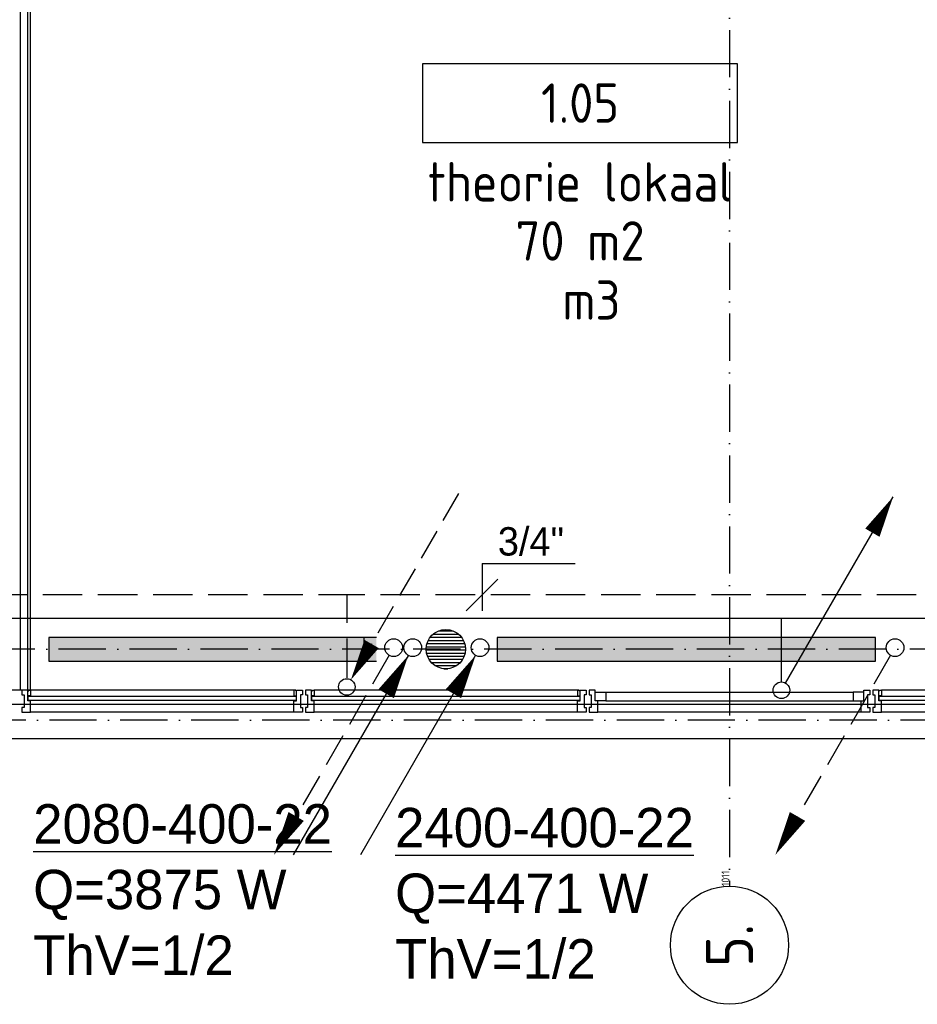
# Model space of a CAD drawing. Extents: x -41378 to 114803, y -24080 to 82188.
# Tile 112 of 137: x 76986 to 82683, y 42823 to 49073. Entities that reach past the tile are written whole.
import ezdxf
from ezdxf.enums import TextEntityAlignment as Align

# ---------------------------------------------------------------- set-up
doc = ezdxf.new("R2010")
doc.units = 0
doc.header["$LTSCALE"] = 50
for name, pattern in [('2322107', [2000, 1000, 1000]), ('2322108', [7, 5, -2]), ('DASHDOT', [9, 6, -1.5, 0, -1.5])]:
    doc.linetypes.add(name, pattern=pattern)
doc.layers.get('0').update_dxf_attribs({"linetype": 'CONTINUOUS'})
for name, color, linetype in [('AL$7----_STRAMIEN', 1, 'DASHDOT'), ('AL21----_BUITENWAND', 4, 'CONTINUOUS'), ('AL22----_BINNENWAND', 7, 'CONTINUOUS'), ('AL28----_KONSTRUKTIE', 3, 'CONTINUOUS'), ('AL31----_BUITENKOZ', 7, 'CONTINUOUS'), ('ALN-----_BLOCKNAAM', 2, 'CONTINUOUS'), ('ALXAA---_GEWBETON', 12, 'CONTINUOUS'), ('ALXOU---_GLAS', 7, 'CONTINUOUS'), ('GEBOUWLABEL', 4, 'CONTINUOUS'), ('INHOUD', 7, 'CONTINUOUS'), ('OMSCHRIJVING', 7, 'CONTINUOUS'), ('OPPERVLAK', 7, 'CONTINUOUS'), ('VOLGNUMMER', 7, 'CONTINUOUS'), ('WI561---', 1, 'CONTINUOUS'), ('WL561---', 4, 'CONTINUOUS'), ('WL561---_AANVOER', 4, 'CONTINUOUS'), ('WL561---_RETOUR', 4, 'CONTINUOUS'), ('WM561---', 1, 'CONTINUOUS')]:
    doc.layers.add(name, color=color, linetype=linetype)
doc.layers.get('0').freeze()
doc.styles.add('BURO-018', font='BUROFONT.shx', dxfattribs={"height": 90})
doc.styles.add('BURO-025', font='BUROFONT.shx', dxfattribs={"height": 250})
doc.styles.get("Standard").update_dxf_attribs({"font": 'ISOCP'})

# ---------------------------------------------------------------- blocks, each defined once
blk = doc.blocks.new('1011')
at = {"layer": 'AL$7----_STRAMIEN', "color": 7, "linetype": 'CONTINUOUS'}
blk.add_circle((-750, 0), 750, dxfattribs=at)
at = {"layer": 'ALN-----_BLOCKNAAM', "linetype": 'CONTINUOUS'}
blk.add_text('1011', height=100, dxfattribs=at).set_placement((0, 0))
blk = doc.blocks.new('LDV2108')
at = {"color": 0, "linetype": 'CONTINUOUS'}
for p, q in [((-0.25, -0.433), (-1.187, -2.057)), ((-1.562, -2.706), (-2.5, -4.33)), ((-2.875, -4.98), (-3.812, -6.603)), ((-4.187, -7.253), (-5.125, -8.877)), ((-5.5, -9.526), (-6.437, -11.15))]:
    blk.add_line(p, q, dxfattribs=at)
blk.add_lwpolyline([(-6.75, -11.691, 0, 1, 0), (-5.5, -9.526, 1, 1, 0)], format="xyseb", dxfattribs=at)
blk.add_circle((0, 0), 0.5, dxfattribs=at)
blk = doc.blocks.new('LDV4107')
at = {"color": 0, "linetype": 'CONTINUOUS'}
blk.add_line((-0.25, -0.433), (-6.75, -11.691), dxfattribs=at)
blk.add_lwpolyline([(-0.25, -0.433, 0, 1, 0), (-1.5, -2.598, 1, 1, 0)], format="xyseb", dxfattribs=at)
blk.add_circle((0, 0), 0.5, dxfattribs=at)
blk = doc.blocks.new('LDV3108')
at = {"color": 0, "linetype": 'CONTINUOUS'}
for p, q in [((6.75, 11.691), (5.813, 10.068)), ((5.438, 9.418), (4.5, 7.794)), ((4.125, 7.145), (3.188, 5.521)), ((2.813, 4.871), (1.875, 3.248)), ((1.5, 2.598), (0.563, 0.974))]:
    blk.add_line(p, q, dxfattribs=at)
blk.add_lwpolyline([(0.25, 0.433, 0, 1, 0), (1.5, 2.598, 1, 1, 0)], format="xyseb", dxfattribs=at)
blk.add_circle((0, 0), 0.5, dxfattribs=at)
blk = doc.blocks.new('LDV1107')
at = {"color": 0, "linetype": 'CONTINUOUS'}
blk.add_line((0.25, 0.433), (6.75, 11.691), dxfattribs=at)
blk.add_lwpolyline([(6.75, 11.691, 0, 1, 0), (5.5, 9.526, 1, 1, 0)], format="xyseb", dxfattribs=at)
blk.add_circle((0, 0), 0.5, dxfattribs=at)
blk = doc.blocks.new('CVRINFO2')
at = {"color": 0, "linetype": 'CONTINUOUS', "style": 'BURO-025'}
for tag, p in [('CV_TEXT125', (0, 0)), ('CV_TEXT225', (0, -4.167)), ('CV_TEXT325', (0, -8.333)), ('CV_TEXT425', (0, -12.5))]:
    blk.add_attdef(tag, p, '', height=2.5, dxfattribs=at)
blk = doc.blocks.new('*U320', base_point=(79921, 45421.8))
at = {"color": 0, "linetype": 'CONTINUOUS'}
for p, q in [((79921, 45621.8), (79921, 45321.8)), ((79921, 45621.8), (80511, 45621.8)), ((80021, 45521.8), (79821, 45321.8))]:
    blk.add_line(p, q, dxfattribs=at)
at = {"color": 0, "linetype": 'CONTINUOUS', "style": 'BURO-018'}
blk.add_text('3/4"', height=180, dxfattribs=at).set_placement((80021, 45671.8))
blk = doc.blocks.new('GEBOUWLABEL')
at = {"layer": 'VOLGNUMMER'}
blk.add_lwpolyline([(-4, -1), (4, -1), (4, 1), (-4, 1)], close=True, dxfattribs=at)
at = {"color": 0, "linetype": 'BYBLOCK', "flags": 1}
for tag, p in [('OPPERVLAKTESOORT', (0.5, 8)), ('TERREIN', (0.5, 6.5)), ('GEBOUW', (0.5, 5)), ('GEBRUIKSFUNCTIE', (0.5, 3.5)), ('BOUWLAAG', (0.5, 2))]:
    blk.add_attdef(tag, text='', height=1, dxfattribs=at).set_placement(p, align=Align.MIDDLE_CENTER)

msp = doc.modelspace()

# ---------------------------------------------------------------- hatches: boundary and pattern name
at = {"layer": 'WL561---'}
for points in [[(79250.4, 45002.3), (79250.4, 45152.3), (77170.4, 45152.3), (77170.4, 45002.3)], [(82417, 45002.3), (82417, 45152.3), (80017, 45152.3), (80017, 45002.3)]]:
    msp.add_hatch(color=256, dxfattribs=at).paths.add_polyline_path(points)

# ---------------------------------------------------------------- linework, layer by layer
at = {"layer": 'AL$7----_STRAMIEN', "color": 1}
for p, q in [((112191.2, 45077.3), (-30903.4, 45077.3)), ((112582.7, 44627.3), (-30110.1, 44627.3))]:
    msp.add_line(p, q, dxfattribs=at)
msp.add_lwpolyline([(81491, 80064.7), (81491, 43573)], dxfattribs=at)
at = {"layer": 'AL21----_BUITENWAND', "color": 8}
for p, q in [((74291, 44727.3), (106691, 44727.3)), ((106691, 44507.3), (74291, 44507.3))]:
    msp.add_line(p, q, dxfattribs=at)
at = {"layer": 'AL22----_BINNENWAND', "color": 8}
msp.add_lwpolyline([(76928.5, 44817.3), (76928.5, 54734.6), (77053.5, 54734.6), (77053.5, 44817.3)], close=True, dxfattribs=at)
for points in [[(76991, 44817.3), (76991, 54734.6)], [(77038.5, 44817.3), (77038.5, 54734.6)]]:
    msp.add_lwpolyline(points, dxfattribs=at)
at = {"layer": 'AL28----_KONSTRUKTIE', "color": 8}
msp.add_circle((79691, 45077.3), 125, dxfattribs=at)
at = {"layer": 'AL31----_BUITENKOZ', "color": 8, "linetype": 'CONTINUOUS'}
for p, q in [((77039, 44817.3), (77000, 44817.3)), ((77000, 44817.3), (77000, 44811.3)), ((77039, 44750.3), (77039, 44817.3)), ((77044, 44812.3), (77044, 44817.3)), ((77044, 44817.3), (77056, 44817.3)), ((77056, 44817.3), (77056, 44780.3)), ((78738, 44817.3), (78726, 44817.3)), ((78726, 44817.3), (78726, 44780.3)), ((78738, 44812.3), (78738, 44817.3)), ((78743, 44817.3), (78782, 44817.3)), ((78743, 44750.3), (78743, 44817.3)), ((78782, 44817.3), (78782, 44811.3)), ((78839, 44817.3), (78800, 44817.3)), ((78800, 44817.3), (78800, 44811.3)), ((78839, 44750.3), (78839, 44817.3)), ((78844, 44812.3), (78844, 44817.3)), ((78844, 44817.3), (78856, 44817.3)), ((78856, 44817.3), (78856, 44780.3)), ((80538, 44817.3), (80526, 44817.3)), ((80526, 44817.3), (80526, 44780.3)), ((80538, 44812.3), (80538, 44817.3)), ((80543, 44817.3), (80582, 44817.3)), ((80543, 44750.3), (80543, 44817.3)), ((80582, 44817.3), (80582, 44811.3)), ((80639, 44817.3), (80600, 44817.3)), ((80600, 44817.3), (80600, 44811.3)), ((80639, 44750.3), (80639, 44817.3)), ((82343, 44817.3), (82382, 44817.3)), ((82343, 44750.3), (82343, 44817.3)), ((82382, 44817.3), (82382, 44811.3)), ((82439, 44817.3), (82400, 44817.3)), ((82400, 44817.3), (82400, 44811.3)), ((82439, 44750.3), (82439, 44817.3)), ((82444, 44812.3), (82444, 44817.3)), ((82444, 44817.3), (82456, 44817.3)), ((82456, 44817.3), (82456, 44780.3)), ((77000, 44811.3), (77000, 44797.3)), ((77000, 44797.3), (77000, 44797.3)), ((77000, 44797.3), (77000, 44787.3)), ((77000, 44787.3), (77014, 44787.3)), ((77014, 44787.3), (77014, 44707.3)), ((77039, 44780.3), (77039, 44812.3)), ((77039, 44812.3), (77044, 44812.3)), ((77056, 44780.3), (77039, 44780.3)), ((78726, 44780.3), (78743, 44780.3)), ((78743, 44812.3), (78738, 44812.3)), ((78743, 44780.3), (78743, 44812.3)), ((78782, 44787.8), (78768, 44787.8)), ((78768, 44787.8), (78768, 44707.8)), ((78782, 44811.3), (78782, 44797.3)), ((78782, 44797.3), (78782, 44797.3)), ((78782, 44797.3), (78782, 44787.8)), ((78800, 44811.3), (78800, 44797.3)), ((78800, 44797.3), (78800, 44797.3)), ((78800, 44797.3), (78800, 44787.3)), ((78800, 44787.3), (78814, 44787.3)), ((78814, 44787.3), (78814, 44707.3)), ((78839, 44780.3), (78839, 44812.3)), ((78839, 44812.3), (78844, 44812.3)), ((78856, 44780.3), (78839, 44780.3)), ((80526, 44780.3), (80543, 44780.3)), ((80543, 44812.3), (80538, 44812.3)), ((80543, 44780.3), (80543, 44812.3)), ((80582, 44787.8), (80568, 44787.8)), ((80568, 44787.8), (80568, 44707.8)), ((80582, 44811.3), (80582, 44797.3)), ((80582, 44797.3), (80582, 44797.3)), ((80582, 44797.3), (80582, 44787.8)), ((80600, 44811.3), (80600, 44797.3)), ((80600, 44797.3), (80600, 44797.3)), ((80600, 44797.3), (80600, 44787.3)), ((80600, 44787.3), (80614, 44787.3)), ((80614, 44787.3), (80614, 44707.3)), ((80639, 44750.3), (80639, 44804.3)), ((80639, 44804.3), (80706, 44804.3)), ((80706, 44804.3), (80706, 44750.3)), ((82343, 44804.3), (82276, 44804.3)), ((82276, 44804.3), (82276, 44750.3)), ((82343, 44750.3), (82343, 44804.3)), ((82382, 44787.8), (82368, 44787.8)), ((82368, 44787.8), (82368, 44707.8)), ((82382, 44811.3), (82382, 44797.3)), ((82382, 44797.3), (82382, 44797.3)), ((82382, 44797.3), (82382, 44787.8)), ((82400, 44811.3), (82400, 44797.3)), ((82400, 44797.3), (82400, 44797.3)), ((82400, 44797.3), (82400, 44787.3)), ((82400, 44787.3), (82414, 44787.3)), ((82414, 44787.3), (82414, 44707.3)), ((82439, 44780.3), (82439, 44812.3)), ((82439, 44812.3), (82444, 44812.3)), ((82456, 44780.3), (82439, 44780.3)), ((77014, 44707.3), (77000, 44707.3)), ((77000, 44707.3), (77000, 44698.3)), ((77000, 44698.3), (77000, 44698.3)), ((77000, 44698.3), (77000, 44684.3)), ((77056, 44750.3), (77039, 44750.3)), ((77056, 44697.3), (77056, 44750.3)), ((77056, 44689.3), (77056, 44697.3)), ((78726, 44697.3), (78726, 44750.3)), ((78726, 44750.3), (78743, 44750.3)), ((78726, 44689.3), (78726, 44697.3)), ((78768, 44707.8), (78782, 44707.8)), ((78782, 44707.8), (78782, 44697.8)), ((78782, 44697.8), (78782, 44697.8)), ((78782, 44697.8), (78782, 44684.3)), ((78814, 44707.3), (78800, 44707.3)), ((78800, 44707.3), (78800, 44698.3)), ((78800, 44698.3), (78800, 44698.3)), ((78800, 44698.3), (78800, 44684.3)), ((78856, 44750.3), (78839, 44750.3)), ((78856, 44697.3), (78856, 44750.3)), ((78856, 44689.3), (78856, 44697.3)), ((80526, 44697.3), (80526, 44750.3)), ((80526, 44750.3), (80543, 44750.3)), ((80526, 44689.3), (80526, 44697.3)), ((80568, 44707.8), (80582, 44707.8)), ((80582, 44707.8), (80582, 44697.8)), ((80582, 44697.8), (80582, 44697.8)), ((80582, 44697.8), (80582, 44684.3)), ((80614, 44707.3), (80600, 44707.3)), ((80600, 44707.3), (80600, 44698.3)), ((80600, 44698.3), (80600, 44698.3)), ((80600, 44698.3), (80600, 44684.3)), ((80656, 44750.3), (80639, 44750.3)), ((80706, 44750.3), (80639, 44750.3)), ((80656, 44697.3), (80656, 44750.3)), ((80656, 44689.3), (80656, 44697.3)), ((82276, 44750.3), (82343, 44750.3)), ((82326, 44697.3), (82326, 44750.3)), ((82326, 44750.3), (82343, 44750.3)), ((82326, 44689.3), (82326, 44697.3)), ((82368, 44707.8), (82382, 44707.8)), ((82382, 44707.8), (82382, 44697.8)), ((82382, 44697.8), (82382, 44697.8)), ((82382, 44697.8), (82382, 44684.3)), ((82414, 44707.3), (82400, 44707.3)), ((82400, 44707.3), (82400, 44698.3)), ((82400, 44698.3), (82400, 44698.3)), ((82400, 44698.3), (82400, 44684.3)), ((82456, 44750.3), (82439, 44750.3)), ((82456, 44697.3), (82456, 44750.3)), ((82456, 44689.3), (82456, 44697.3)), ((77000, 44684.3), (77000, 44678.3)), ((77000, 44678.3), (77018.9, 44678.3)), ((77018.9, 44678.3), (77056, 44678.3)), ((77056, 44685.3), (77056, 44689.3)), ((77056, 44678.3), (77056, 44685.3)), ((78726, 44685.3), (78726, 44689.3)), ((78726, 44678.3), (78726, 44685.3)), ((78763.1, 44678.3), (78726, 44678.3)), ((78782, 44678.3), (78763.1, 44678.3)), ((78782, 44684.3), (78782, 44678.3)), ((78800, 44684.3), (78800, 44678.3)), ((78800, 44678.3), (78818.9, 44678.3)), ((78818.9, 44678.3), (78856, 44678.3)), ((78856, 44685.3), (78856, 44689.3)), ((78856, 44678.3), (78856, 44685.3)), ((80526, 44685.3), (80526, 44689.3)), ((80526, 44678.3), (80526, 44685.3)), ((80563.1, 44678.3), (80526, 44678.3)), ((80582, 44678.3), (80563.1, 44678.3)), ((80582, 44684.3), (80582, 44678.3)), ((80600, 44684.3), (80600, 44678.3)), ((80600, 44678.3), (80618.9, 44678.3)), ((80618.9, 44678.3), (80656, 44678.3)), ((80656, 44685.3), (80656, 44689.3)), ((80656, 44678.3), (80656, 44685.3)), ((82326, 44685.3), (82326, 44689.3)), ((82326, 44678.3), (82326, 44685.3)), ((82363.1, 44678.3), (82326, 44678.3)), ((82382, 44678.3), (82363.1, 44678.3)), ((82382, 44684.3), (82382, 44678.3)), ((82400, 44684.3), (82400, 44678.3)), ((82400, 44678.3), (82418.9, 44678.3)), ((82418.9, 44678.3), (82456, 44678.3)), ((82456, 44685.3), (82456, 44689.3)), ((82456, 44678.3), (82456, 44685.3))]:
    msp.add_line(p, q, dxfattribs=at)
at = {"layer": 'AL31----_BUITENKOZ', "color": 8}
for p, q in [((78726, 44817.3), (77056, 44817.3)), ((80526, 44817.3), (78856, 44817.3)), ((84126, 44817.3), (82456, 44817.3)), ((80706, 44804.3), (82276, 44804.3)), ((80706, 44750.3), (82276, 44750.3)), ((78726, 44678.3), (77056, 44678.3)), ((80526, 44678.3), (78856, 44678.3)), ((82326, 44678.3), (80656, 44678.3)), ((84126, 44678.3), (82456, 44678.3))]:
    msp.add_line(p, q, dxfattribs=at)
at = {"layer": 'ALXAA---_GEWBETON', "color": 8}
for p, q in [((79643.7, 45193), (79738.3, 45193)), ((79579.1, 45133), (79802.9, 45133)), ((79591.5, 45153), (79790.5, 45153)), ((79610.6, 45173), (79771.4, 45173)), ((79566.1, 45073), (79815.9, 45073)), ((79567, 45093), (79815, 45093)), ((79571.2, 45113), (79810.8, 45113)), ((79568.4, 45053), (79813.6, 45053)), ((79574.1, 45033), (79807.9, 45033)), ((79583.8, 45013), (79798.2, 45013)), ((79598.7, 44993), (79783.3, 44993)), ((79622.1, 44973), (79759.9, 44973)), ((79677.7, 44953), (79704.3, 44953))]:
    msp.add_line(p, q, dxfattribs=at)
at = {"layer": 'ALXOU---_GLAS', "color": 8}
for p, q in [((77041, 44752.3), (77041, 44778.3)), ((77041, 44778.3), (78741, 44778.3)), ((78741, 44778.3), (78741, 44752.3)), ((78841, 44752.3), (78841, 44778.3)), ((78841, 44778.3), (80541, 44778.3)), ((80541, 44778.3), (80541, 44752.3)), ((82441, 44752.3), (82441, 44778.3)), ((82441, 44778.3), (84141, 44778.3)), ((78741, 44752.3), (77041, 44752.3)), ((80541, 44752.3), (78841, 44752.3)), ((84141, 44752.3), (82441, 44752.3))]:
    msp.add_line(p, q, dxfattribs=at)
at = {"layer": 'WL561---'}
for p, q in [((77170.4, 45152.3), (77170.4, 45002.3)), ((79250.4, 45152.3), (77170.4, 45152.3)), ((79172.5, 45002.3), (79172.5, 45152.3)), ((80017, 45152.3), (80017, 45002.3)), ((82417, 45152.3), (80017, 45152.3)), ((82417, 45002.3), (82417, 45152.3)), ((77170.4, 45002.3), (79250.4, 45002.3)), ((80017, 45002.3), (82417, 45002.3))]:
    msp.add_line(p, q, dxfattribs=at)
at = {"layer": 'WL561---_AANVOER', "linetype": '2322107'}
for p, q in [((81820.5, 45271.4), (73077.9, 45271.4)), ((81820.5, 44872.8), (81820.5, 45271.4)), ((87246.8, 45271.4), (81820.5, 45271.4))]:
    msp.add_line(p, q, dxfattribs=at)
at = {"layer": 'WL561---_RETOUR', "linetype": '2322108'}
for p, q in [((79133.2, 45421.8), (75182.3, 45421.8)), ((79065.1, 44894.7), (79065.1, 45421.8)), ((84776.1, 45421.8), (79133.2, 45421.8))]:
    msp.add_line(p, q, dxfattribs=at)

# ---------------------------------------------------------------- block references
at = {"layer": 'AL$7----_STRAMIEN'}
ref = msp.add_blockref('1011', (81491, 43573), dxfattribs=dict(at, xscale=0.5, yscale=0.5, zscale=0.5, rotation=90))
ref.add_attrib('STR-NAAM', '5.', dxfattribs={"color": 3, "linetype": 'CONTINUOUS', "height": 300, "rotation": 90}).set_placement((81491, 43198), align=Align.MIDDLE)
at = {"layer": 'GEBOUWLABEL', "color": 8}
ref = msp.add_blockref('GEBOUWLABEL', (80542.8, 48543.9), dxfattribs=dict(at, xscale=250, yscale=250, zscale=250))
ref.add_attrib('VOLGNUMMER', '1.05', dxfattribs={"layer": 'VOLGNUMMER', "color": 0, "linetype": 'BYBLOCK', "height": 250}).set_placement((80542.8, 48543.9), align=Align.MIDDLE_CENTER)
ref.add_attrib('OMSCHRIJVING', 'theorie lokaal', dxfattribs={"layer": 'OMSCHRIJVING', "color": 0, "linetype": 'BYBLOCK', "height": 250}).set_placement((80542.8, 48043.9), align=Align.MIDDLE_CENTER)
ref.add_attrib('OPPERVLAK', '70 m2', dxfattribs={"layer": 'OPPERVLAK', "color": 0, "linetype": 'BYBLOCK', "height": 250}).set_placement((80542.8, 47668.9), align=Align.MIDDLE_CENTER)
ref.add_attrib('INHOUD', ' m3', dxfattribs={"layer": 'INHOUD', "color": 0, "linetype": 'BYBLOCK', "height": 250}).set_placement((80542.8, 47293.9), align=Align.MIDDLE_CENTER)
at = {"layer": 'WI561---'}
ref = msp.add_blockref('CVRINFO2', (77072.2, 43843.4), dxfattribs=dict(at, xscale=100, yscale=100, zscale=100))
ref.add_attrib('CV_TEXT125', '%%u2080-400-22', (77072.2, 43843.4), dxfattribs={"layer": '0', "color": 2, "linetype": 'CONTINUOUS', "height": 250, "style": 'BURO-025'})
ref.add_attrib('CV_TEXT225', 'Q=3875 W', (77072.2, 43426.7), dxfattribs={"layer": '0', "color": 2, "linetype": 'CONTINUOUS', "height": 250, "style": 'BURO-025'})
ref.add_attrib('CV_TEXT325', 'ThV=1/2', (77072.2, 43010), dxfattribs={"layer": '0', "color": 2, "linetype": 'CONTINUOUS', "height": 250, "style": 'BURO-025'})
ref = msp.add_blockref('CVRINFO2', (79369.1, 43819.8), dxfattribs=dict(at, xscale=100, yscale=100, zscale=100))
ref.add_attrib('CV_TEXT125', '%%u2400-400-22', (79369.1, 43819.8), dxfattribs={"layer": '0', "color": 2, "linetype": 'CONTINUOUS', "height": 250, "style": 'BURO-025'})
ref.add_attrib('CV_TEXT225', 'Q=4471 W', (79369.1, 43403.1), dxfattribs={"layer": '0', "color": 2, "linetype": 'CONTINUOUS', "height": 250, "style": 'BURO-025'})
ref.add_attrib('CV_TEXT325', 'ThV=1/2', (79369.1, 42986.5), dxfattribs={"layer": '0', "color": 2, "linetype": 'CONTINUOUS', "height": 250, "style": 'BURO-025'})
at = {"layer": 'WL561---_AANVOER', "color": 2, "xscale": 105, "yscale": 105, "zscale": 105}
msp.add_blockref('LDV1107', (81820.5, 44816.5), dxfattribs=at)
at = {"layer": 'WL561---_RETOUR', "color": 2}
for name, p, xscale, yscale, zscale in [('LDV3108', (79062.3, 44837.6), 105, 105, 105), ('LDV2108', (79359.9, 45087), 112.5, 112.5, 112.5), ('LDV4107', (79481.1, 45087), 112.5, 112.5, 112.5), ('LDV4107', (79908, 45087), 112.5, 112.5, 112.5), ('LDV2108', (82541.7, 45087), 112.5, 112.5, 112.5)]:
    msp.add_blockref(name, p, dxfattribs=dict(at, xscale=xscale, yscale=yscale, zscale=zscale))
at = {"layer": 'WM561---'}
msp.add_blockref('*U320', (79921, 45421.8), dxfattribs=at)

doc.saveas('drawing.dxf')
